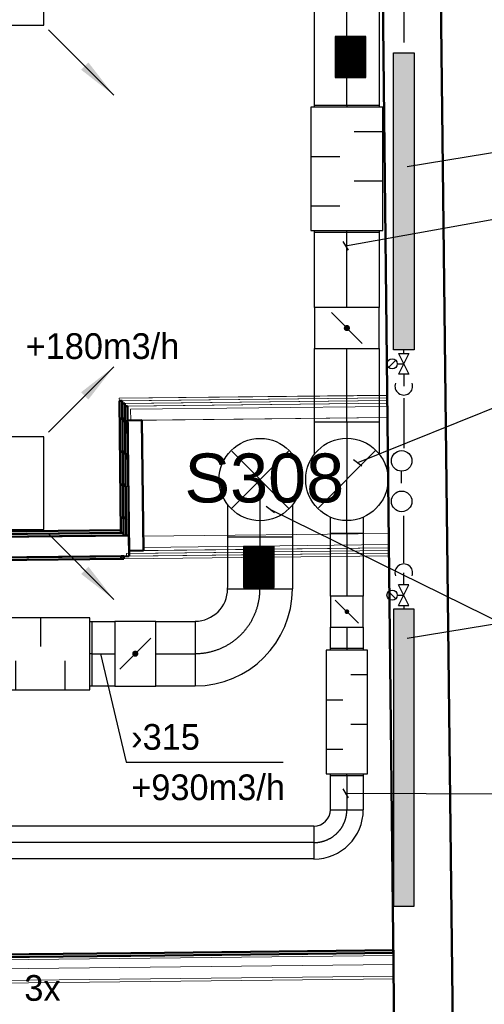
# Model space of a CAD drawing. Header units: millimetres. Extents: x 0 to 83130, y 0 to 57204.
# Tile 23 of 67: x 12794 to 15054, y 28013 to 32799. Entities that reach past the tile are written whole.
import ezdxf

# ---------------------------------------------------------------- set-up
doc = ezdxf.new("R2010")
doc.units = ezdxf.units.MM
doc.header["$LTSCALE"] = 100
doc.header["$MEASUREMENT"] = 0
doc.header["$PDMODE"] = 1
doc.linetypes.add('2V-CENT', pattern=[23, 20, -1.5, 0, -1.5])
doc.linetypes.add('V-V', pattern=[2, 1, 1])
doc.layers.get('0').update_dxf_attribs({"linetype": 'CONTINUOUS'})
for name, color, linetype in [('20603A200D001$0$832 Rominfo', 7, 'CONTINUOUS'), ('V060-', 3, 'CONTINUOUS'), ('V061-', 1, 'CONTINUOUS'), ('V070-', 3, 'CONTINUOUS'), ('V071-', 1, 'CONTINUOUS'), ('V100-', 6, 'CONTINUOUS'), ('V101', 3, 'CONTINUOUS'), ('xref', 7, 'CONTINUOUS')]:
    doc.layers.add(name, color=color, linetype=linetype)
doc.layers.add('20603A200D001$0$A-AREA', color=32, linetype='CONTINUOUS', lineweight=9)
doc.layers.add('20603A200D001$0$A-WALL', color=7, linetype='CONTINUOUS', lineweight=13)
doc.styles.add('20603A200D001$0$Arial', font='arial.ttf', dxfattribs={"height": 238.125})
doc.styles.add('FISO', font='fiso')
doc.styles.add('ISO', font='ISO')
doc.styles.add('SIMPLEX', font='SIMPLEX')

# ---------------------------------------------------------------- blocks, each defined once
blk = doc.blocks.new('TAK_P', base_point=(16247.5, 22586.5))
for p, q in [((16248, 22587), (16247, 22587)), ((16247, 22587), (16247, 22586)), ((16248, 22586), (16248, 22587)), ((16247, 22586), (16248, 22586))]:
    blk.add_line(p, q)
blk = doc.blocks.new('V420', base_point=(455, 404.5))
blk.add_line((455, 404.5), (464, 404.5))
blk.add_solid([(455, 404.5), (459, 405), (459, 404)])
blk = doc.blocks.new('V421', base_point=(455.5, 404.5))
at = {"rotation": 180}
blk.add_blockref('V420', (464.5, 404.5), dxfattribs=at)
blk = doc.blocks.new('VUN')
at = {"color": 0}
blk.add_circle((0, 0), 0.5, dxfattribs=at)
blk = doc.blocks.new('CBOJ90_PB', base_point=(86107, 31352))
at = {"color": 0, "linetype": 'ByBlock'}
blk.add_arc((86106, 31353), 1, 270, 360, dxfattribs=at)
blk = doc.blocks.new('KBOJ90_PB', base_point=(86107, 31352))
at = {"color": 0, "linetype": 'ByBlock'}
for p, q in [((86106.5, 31353), (86107.5, 31353)), ((86106, 31352.5), (86106, 31351.5))]:
    blk.add_line(p, q, dxfattribs=at)
for radius in [1.5, 0.5]:
    blk.add_arc((86106, 31353), radius, 270, 360, dxfattribs=at)
blk = doc.blocks.new('3BOJ90_PB', base_point=(86107, 31352))
for p in [(86107, 31353), (86106, 31352)]:
    blk.add_point(p)
at = {"color": 1, "linetype": '2V-CENT'}
blk.add_blockref('CBOJ90_PB', (86107, 31352), dxfattribs=at)
at = {"color": 0, "linetype": 'ByBlock'}
blk.add_blockref('KBOJ90_PB', (86107, 31352), dxfattribs=at)
at = {"style": 'ISO', "flags": 3}
blk.add_attdef('0', (86107, 31352), '', height=1, dxfattribs=at)
blk = doc.blocks.new('LD_P')
for p, q in [((-0.5, 0.5), (-0.5, -0.5)), ((0.5, 0.5), (-0.5, 0.5)), ((0.5, -0.5), (0.5, 0.5)), ((-0.5, -0.5), (0.5, -0.5))]:
    blk.add_line(p, q)
at = {"color": 1}
for p, q in [((-0.3, 0.5), (-0.3, 0.1)), ((0.1, 0.5), (0.1, 0.1)), ((-0.1, -0.5), (-0.1, -0.1)), ((0.3, -0.5), (0.3, -0.1))]:
    blk.add_line(p, q, dxfattribs=at)
blk = doc.blocks.new('C3A', base_point=(16246, 22590.5))
at = {"color": 0, "linetype": 'ByBlock'}
blk.add_line((16247, 22590.5), (16246, 22590.5), dxfattribs=at)
blk = doc.blocks.new('K3A', base_point=(16246, 22590.5))
at = {"color": 0, "linetype": 'ByBlock'}
for p, q in [((16246, 22591), (16247, 22591)), ((16247, 22591), (16247, 22590)), ((16247, 22590), (16246, 22590))]:
    blk.add_line(p, q, dxfattribs=at)
blk = doc.blocks.new('33A', base_point=(16246, 22590.5))
blk.add_point((16247, 22590.5))
at = {"color": 0, "linetype": 'ByBlock'}
blk.add_blockref('K3A', (16246, 22590.5), dxfattribs=at)
at = {"color": 1, "linetype": '2V-CENT'}
blk.add_blockref('C3A', (16246, 22590.5), dxfattribs=at)
at = {"style": 'SIMPLEX', "flags": 3}
blk.add_attdef('0', (16246, 22590.5), '', height=1, dxfattribs=at)
blk = doc.blocks.new('KSP_P', base_point=(16239.5, 22597.5))
at = {"color": 0, "linetype": 'ByBlock'}
for p, q in [((16240, 22598), (16239, 22598)), ((16239, 22598), (16239, 22597)), ((16240, 22597), (16240, 22598)), ((16239, 22597), (16240, 22597))]:
    blk.add_line(p, q, dxfattribs=at)
blk = doc.blocks.new('2SP_P', base_point=(16239.5, 22597.5))
for p in [(16239, 22597.5), (16240, 22597.5)]:
    blk.add_point(p)
at = {"color": 0, "linetype": 'ByBlock'}
blk.add_blockref('KSP_P', (16239.5, 22597.5), dxfattribs=at)
at = {"style": 'SIMPLEX', "flags": 3}
blk.add_attdef('0', (16239.5, 22597.5), '', height=1, dxfattribs=at)
blk = doc.blocks.new('SPJALL', base_point=(16229, 22594))
at = {"color": 1}
blk.add_line((16228.625, 22593.625), (16229.375, 22594.375), dxfattribs=at)
at = {"color": 1, "const_width": 0.075}
blk.add_lwpolyline([(16229, 22594.0375, -1), (16229, 22593.9625, -1), (16229, 22594.0375, -1)], format="xyb", dxfattribs=at)
blk = doc.blocks.new('TLC90', base_point=(0, 4))
at = {"color": 1}
for p, q in [((-0.346, 4.346), (0.346, 3.654)), ((-0.346, 3.654), (0.346, 4.346))]:
    blk.add_line(p, q, dxfattribs=at)
blk = doc.blocks.new('CTXK_A', base_point=(16255, 22602.5))
at = {"color": 0, "linetype": 'ByBlock'}
blk.add_line((16255.5, 22602.5), (16255, 22602.5), dxfattribs=at)
blk = doc.blocks.new('KTXK_A', base_point=(16255, 22602.5))
at = {"color": 0, "linetype": 'ByBlock'}
for p, q in [((16255, 22603), (16255.5, 22603)), ((16255.5, 22603), (16255.5, 22602)), ((16255.5, 22602), (16255, 22602))]:
    blk.add_line(p, q, dxfattribs=at)
blk = doc.blocks.new('3TXK_A', base_point=(16255, 22602.5))
blk.add_point((16255.5, 22602.5))
at = {"color": 0, "linetype": 'ByBlock'}
blk.add_blockref('KTXK_A', (16255, 22602.5), dxfattribs=at)
at = {"color": 1, "linetype": '2V-CENT'}
blk.add_blockref('CTXK_A', (16255, 22602.5), dxfattribs=at)
at = {"style": 'ISO', "flags": 3}
blk.add_attdef('0', (16255, 22602.5), '', height=1, dxfattribs=at)
blk = doc.blocks.new('CTK_S', base_point=(16255, 22600))
at = {"color": 0, "linetype": 'ByBlock'}
blk.add_line((16255.5, 22600), (16255, 22600), dxfattribs=at)
blk = doc.blocks.new('KTK_S', base_point=(16255, 22600))
at = {"color": 0, "linetype": 'ByBlock'}
blk.add_circle((16255, 22600), 0.5, dxfattribs=at)
blk = doc.blocks.new('3TK_S', base_point=(16255, 22600))
at = {"color": 0, "linetype": 'ByBlock'}
blk.add_blockref('KTK_S', (16255, 22600), dxfattribs=at)
at = {"color": 1, "linetype": '2V-CENT'}
blk.add_blockref('CTK_S', (16255, 22600), dxfattribs=at)
at = {"style": 'ISO', "flags": 3}
blk.add_attdef('0', (16255, 22600), '', height=1, dxfattribs=at)
blk = doc.blocks.new('FLC90', base_point=(0, 5))
at = {"color": 1}
blk.add_line((-0.346, 4.654), (0.346, 5.346), dxfattribs=at)
blk = doc.blocks.new('*X123')
at = {"color": 0}
for p, q in [((52042.3, 22944.8), (52338.1, 23240.6)), ((52042.3, 22953.7), (52329.2, 23240.6)), ((52042.3, 22962.5), (52320.4, 23240.6)), ((52042.3, 22971.4), (52311.6, 23240.6)), ((52042.3, 22980.2), (52302.7, 23240.6)), ((52042.3, 22989), (52293.9, 23240.6)), ((52042.3, 22997.9), (52285, 23240.6)), ((52042.3, 23006.7), (52276.2, 23240.6)), ((52042.3, 23015.6), (52267.4, 23240.6)), ((52042.3, 23024.4), (52258.5, 23240.6)), ((52042.3, 23033.2), (52249.7, 23240.6)), ((52042.3, 23042.1), (52240.8, 23240.6)), ((52042.3, 23050.9), (52232, 23240.6)), ((52042.3, 23059.7), (52223.2, 23240.6)), ((52042.3, 23068.6), (52214.3, 23240.6)), ((52042.3, 23077.4), (52205.5, 23240.6)), ((52042.3, 23086.3), (52196.7, 23240.6)), ((52042.3, 23095.1), (52187.8, 23240.6)), ((52042.3, 23103.9), (52179, 23240.6)), ((52042.3, 23112.8), (52170.1, 23240.6)), ((52042.3, 23121.6), (52161.3, 23240.6)), ((52042.3, 23130.5), (52152.5, 23240.6)), ((52042.3, 23139.3), (52143.6, 23240.6)), ((52042.3, 23148.1), (52134.8, 23240.6)), ((52042.3, 23157), (52125.9, 23240.6)), ((52042.3, 23165.8), (52117.1, 23240.6)), ((52042.3, 23174.7), (52108.3, 23240.6)), ((52042.3, 23183.5), (52099.4, 23240.6)), ((52042.3, 23192.3), (52090.6, 23240.6)), ((52042.3, 23201.2), (52081.7, 23240.6)), ((52042.3, 23210), (52072.9, 23240.6)), ((52042.3, 23218.8), (52064.1, 23240.6)), ((52042.3, 23227.7), (52055.2, 23240.6)), ((52042.3, 23236.5), (52046.4, 23240.6)), ((52046.9, 22940.6), (52346.9, 23240.6)), ((52055.8, 22940.6), (52355.8, 23240.6)), ((52064.6, 22940.6), (52364.6, 23240.6)), ((52073.4, 22940.6), (52373.4, 23240.6)), ((52082.3, 22940.6), (52382.3, 23240.6)), ((52091.1, 22940.6), (52391.1, 23240.6)), ((52099.9, 22940.6), (52399.9, 23240.6)), ((52108.8, 22940.6), (52408.8, 23240.6)), ((52117.6, 22940.6), (52417.6, 23240.6)), ((52126.5, 22940.6), (52426.5, 23240.6)), ((52135.3, 22940.6), (52435.3, 23240.6)), ((52144.1, 22940.6), (52442.3, 23238.8)), ((52153, 22940.6), (52442.3, 23229.9)), ((52161.8, 22940.6), (52442.3, 23221.1)), ((52170.7, 22940.6), (52442.3, 23212.3)), ((52179.5, 22940.6), (52442.3, 23203.4)), ((52188.3, 22940.6), (52442.3, 23194.6)), ((52197.2, 22940.6), (52442.3, 23185.7)), ((52206, 22940.6), (52442.3, 23176.9)), ((52214.9, 22940.6), (52442.3, 23168.1)), ((52223.7, 22940.6), (52442.3, 23159.2)), ((52232.5, 22940.6), (52442.3, 23150.4)), ((52241.4, 22940.6), (52442.3, 23141.5)), ((52250.2, 22940.6), (52442.3, 23132.7)), ((52259, 22940.6), (52442.3, 23123.9)), ((52267.9, 22940.6), (52442.3, 23115)), ((52276.7, 22940.6), (52442.3, 23106.2)), ((52285.6, 22940.6), (52442.3, 23097.4)), ((52294.4, 22940.6), (52442.3, 23088.5)), ((52303.2, 22940.6), (52442.3, 23079.7)), ((52312.1, 22940.6), (52442.3, 23070.8)), ((52320.9, 22940.6), (52442.3, 23062)), ((52329.8, 22940.6), (52442.3, 23053.2)), ((52338.6, 22940.6), (52442.3, 23044.3)), ((52347.4, 22940.6), (52442.3, 23035.5)), ((52356.3, 22940.6), (52442.3, 23026.6)), ((52365.1, 22940.6), (52442.3, 23017.8)), ((52374, 22940.6), (52442.3, 23009)), ((52382.8, 22940.6), (52442.3, 23000.1)), ((52391.6, 22940.6), (52442.3, 22991.3)), ((52400.5, 22940.6), (52442.3, 22982.4)), ((52409.3, 22940.6), (52442.3, 22973.6)), ((52418.1, 22940.6), (52442.3, 22964.8)), ((52427, 22940.6), (52442.3, 22955.9)), ((52435.8, 22940.6), (52442.3, 22947.1))]:
    blk.add_line(p, q, dxfattribs=at)
blk = doc.blocks.new('20603A200D001$0$IV02_37dB 555726 - IV02_37dB 2-321214-P03')
at = {"layer": '20603A200D001$0$A-WALL'}
blk.add_line((25198.7, 27877.3), (25248.7, 27877.9), dxfattribs=at)
blk = doc.blocks.new('20603A200D001$0$IV02_37dB 555726 - IV02_37dB 555726-321211-P03')
at = {"layer": '20603A200D001$0$A-WALL', "lineweight": 50}
for p, q in [((28768.7, 27974), (25248.1, 27934.4)), ((28794.9, 27961.3), (25248.2, 27921.4)), ((25248.2, 27921.4), (28768.9, 27961)), ((28755.6, 27986.9), (25260.9, 27947.5)), ((25261.1, 27934.5), (28755.7, 27973.9)), ((28755.7, 27973.9), (28755.6, 27986.9)), ((28768.9, 27961), (28768.7, 27974)), ((28796, 27861.3), (28794.9, 27961.3)), ((25248.1, 27934.4), (25248.2, 27921.4)), ((25248.2, 27921.4), (25249.3, 27821.4)), ((25260.9, 27947.5), (25261.1, 27934.5)), ((25249.3, 27821.4), (28796, 27861.3)), ((28757, 27860.9), (25262.3, 27821.5)), ((28757.1, 27847.9), (28757, 27860.9)), ((25262.3, 27821.5), (25262.5, 27808.5)), ((25262.5, 27808.5), (28757.1, 27847.9))]:
    blk.add_line(p, q, dxfattribs=at)
blk.add_blockref('20603A200D001$0$IV02_37dB 555726 - IV02_37dB 2-321214-P03', (0, 0))
blk = doc.blocks.new('20603A200D001$0$IV02_37dB 558070 - IV02_37dB 2-321364-P03')
at = {"layer": '20603A200D001$0$A-WALL'}
for p, q in [((27979.4, 25852.1), (30082.4, 25875.8)), ((25221.9, 25821), (27509.9, 25846.8))]:
    blk.add_line(p, q, dxfattribs=at)
blk = doc.blocks.new('20603A200D001$0$IV02_37dB 558070 - IV02_37dB-321357-P03')
at = {"layer": '20603A200D001$0$A-WALL'}
for p, q in [((28968.4, 25932.7), (30081.6, 25945.3)), ((30081.6, 25945.3), (30081.6, 25945.3)), ((30081.6, 25945.3), (30081.7, 25940.4)), ((27516.7, 25903.4), (25271.2, 25878.1)), ((27516.7, 25903.4), (25271.2, 25878.1)), ((25271.2, 25878.1), (27516.7, 25903.4)), ((27520.2, 25916.4), (25284.1, 25891.2)), ((25284.2, 25878.2), (27516.7, 25903.4)), ((25284.2, 25878.2), (27516.7, 25903.4)), ((27516.7, 25903.4), (25284.2, 25878.2)), ((27513.2, 25890.3), (27516.7, 25903.4)), ((27516.7, 25903.4), (27520.2, 25916.4)), ((28968.4, 25932.7), (27967.7, 25921.5)), ((27967.7, 25921.5), (27969.5, 25914.6)), ((27969.5, 25914.6), (27971.2, 25908.5)), ((30081.8, 25932.3), (27971.2, 25908.5)), ((28970.3, 25919.7), (27971.2, 25908.5)), ((27971.2, 25908.5), (27974.6, 25895.5)), ((27974.6, 25895.5), (30081.9, 25919.3)), ((27974.6, 25895.5), (30081.9, 25919.3)), ((30081.9, 25919.3), (27974.6, 25895.5)), ((30081.9, 25919.3), (27974.6, 25895.5)), ((30081.9, 25919.3), (27974.6, 25895.5)), ((27974.6, 25895.5), (30081.9, 25919.3)), ((30081.8, 25932.3), (28970.3, 25919.7)), ((30081.8, 25933.6), (30081.7, 25940.4)), ((30081.8, 25933.6), (30081.8, 25932.3)), ((30081.9, 25919.3), (30081.8, 25932.3)), ((30083.1, 25819.3), (30081.9, 25919.3)), ((25271.2, 25878.1), (25271.4, 25865.1)), ((25271.2, 25878.1), (25271.4, 25865.1)), ((25271.4, 25865.1), (25271.2, 25878.1)), ((27513.2, 25890.3), (25271.4, 25865.1)), ((27513.2, 25890.3), (25271.4, 25865.1)), ((25271.4, 25865.1), (27513.2, 25890.3)), ((25271.4, 25865.1), (27513.2, 25890.3)), ((27513.2, 25890.3), (25271.4, 25865.1)), ((25271.4, 25865.1), (27513.2, 25890.2)), ((26452, 25878.4), (25271.4, 25865.1)), ((25271.4, 25865.1), (25272, 25812.4)), ((25271.4, 25865.1), (25272.5, 25765.1)), ((27509.6, 25849.4), (25271.4, 25865.1)), ((25271.4, 25865.1), (25272, 25812.4)), ((27509.6, 25849.4), (25272.5, 25765.1)), ((25284.1, 25891.2), (25284.2, 25878.2)), ((25284.1, 25891.2), (25284.2, 25878.2)), ((25284.2, 25878.2), (25284.1, 25891.2)), ((26452, 25878.4), (27513.2, 25890.3)), ((27513.2, 25890.3), (26452, 25878.4)), ((27509.6, 25849.4), (27511.5, 25870.9)), ((27511.3, 25830.1), (27509.6, 25849.4)), ((27511.5, 25870.9), (27513.2, 25890.2)), ((27513.2, 25890.3), (27513.2, 25890.3)), ((27513.2, 25890.3), (27513.2, 25890.3)), ((27974.6, 25895.5), (27976.1, 25890.2)), ((27976.1, 25890.2), (27979.6, 25849.4)), ((27979.6, 25849.4), (27976.1, 25808.6)), ((25272, 25812.4), (25272.5, 25765.1)), ((25272, 25812.4), (25272.5, 25765.1)), ((27513.2, 25808.6), (25272.5, 25765.1)), ((27513.2, 25808.6), (27511.3, 25830.1)), ((27513.2, 25808.6), (27515.5, 25800)), ((27969, 25782.5), (30083.2, 25806.3)), ((27972.5, 25795.5), (30083.1, 25819.3)), ((27972.5, 25795.5), (30083.1, 25819.3)), ((30083.1, 25819.3), (27972.5, 25795.5)), ((30083.1, 25819.3), (27972.5, 25795.5)), ((30083.1, 25819.3), (27972.5, 25795.5)), ((27972.5, 25795.5), (30083.1, 25819.3)), ((27976.1, 25808.6), (27972.5, 25795.5)), ((30083.2, 25806.3), (30083.1, 25819.3)), ((25272.5, 25765.1), (27518.1, 25790.4)), ((25272.5, 25765.1), (27518.1, 25790.4)), ((25272.5, 25765.1), (26335.5, 25777.1)), ((25272.5, 25765.1), (26335.5, 25777.1)), ((25285.5, 25765.2), (27518.1, 25790.4)), ((27518.1, 25790.4), (25285.5, 25765.2)), ((27518.1, 25790.4), (25285.5, 25765.2)), ((25285.5, 25765.2), (25285.6, 25752.2)), ((25285.5, 25765.2), (25285.6, 25752.2)), ((25285.6, 25752.2), (25285.5, 25765.2)), ((25285.6, 25752.2), (27521.6, 25777.4)), ((26335.5, 25777.1), (27518.1, 25790.4)), ((27518.1, 25790.4), (27515.5, 25800)), ((27521.6, 25777.4), (27518.1, 25790.4)), ((27972.5, 25795.5), (27969, 25782.5))]:
    blk.add_line(p, q, dxfattribs=at)
at = {"layer": '20603A200D001$0$A-WALL', "lineweight": 50}
for p, q in [((28968.4, 25932.7), (30081.6, 25945.3)), ((30081.6, 25945.3), (30081.6, 25945.3)), ((30081.6, 25945.3), (30081.7, 25940.4)), ((27967.7, 25921.5), (28968.4, 25932.7)), ((27969.5, 25914.6), (27967.7, 25921.5)), ((27971.2, 25908.5), (27969.5, 25914.6)), ((28970.3, 25919.7), (27971.2, 25908.5)), ((30081.8, 25932.3), (28970.3, 25919.7)), ((30081.7, 25940.4), (30081.8, 25933.6)), ((30081.8, 25933.6), (30081.8, 25932.3))]:
    blk.add_line(p, q, dxfattribs=at)
blk = doc.blocks.new('20603A200D001$0$IV02_37dB 558070 - IV02_37dB 558070-321361-P03')
for name in ['20603A200D001$0$IV02_37dB 558070 - IV02_37dB-321357-P03', '20603A200D001$0$IV02_37dB 558070 - IV02_37dB 2-321364-P03']:
    blk.add_blockref(name, (0, 0))
blk = doc.blocks.new('20603A200D001$0$SV_Ei60 571272 - SV_Ei60 2-321799-P03')
at = {"layer": '20603A200D001$0$A-WALL'}
blk.add_line((30051.9, 28589), (28803.4, 28574.9), dxfattribs=at)
blk = doc.blocks.new('20603A200D001$0$SV_Ei60 571272 - SV_Ei60-321792-P03')
at = {"layer": '20603A200D001$0$A-WALL'}
for p, q in [((30049.7, 28643.5), (28748.3, 28628.8)), ((30051.3, 28643.5), (28748.3, 28628.8)), ((28748.3, 28628.8), (30049.7, 28643.5)), ((28748.3, 28628.8), (30049.7, 28642.4)), ((30049.7, 28642.4), (28748.3, 28628.8)), ((28748.3, 28628.8), (28748.5, 28615.8)), ((28748.5, 28615.8), (30051.4, 28630.5)), ((30051.4, 28630.5), (28761.5, 28616)), ((30051.4, 28630.5), (28761.5, 28616)), ((28761.5, 28616), (30051.4, 28630.5)), ((30051.4, 28630.5), (28761.5, 28616)), ((28761.5, 28616), (30051.4, 28630.5)), ((30049.7, 28643.5), (30051.3, 28643.5)), ((30049.7, 28642.4), (30049.7, 28643.5)), ((30051.3, 28643.5), (30049.7, 28643.5)), ((30049.7, 28643.5), (30049.7, 28642.4)), ((30051.4, 28630.5), (30051.3, 28643.5)), ((30051.5, 28617.5), (30051.4, 28630.5)), ((28761.5, 28616), (28761.6, 28603)), ((28761.6, 28603), (30051.5, 28617.5)), ((30051.5, 28617.5), (28774.6, 28603.1)), ((30051.5, 28617.5), (28774.6, 28603.1)), ((28774.6, 28603.1), (30051.5, 28617.5)), ((28774.6, 28603.1), (30051.5, 28617.5)), ((30051.5, 28617.5), (28774.6, 28603.1)), ((28774.6, 28603.1), (28774.8, 28590.1)), ((28774.8, 28590.1), (30051.7, 28604.5)), ((30051.7, 28604.5), (28787.8, 28590.3)), ((30051.7, 28604.5), (28787.8, 28590.3)), ((28787.8, 28590.3), (30051.7, 28604.5)), ((28787.8, 28590.3), (30051.7, 28604.5)), ((30051.7, 28604.5), (28787.8, 28590.3)), ((28787.8, 28590.3), (28788.6, 28520.3)), ((30051.7, 28604.5), (30051.5, 28617.5)), ((30052.5, 28534.5), (30051.7, 28604.5)), ((28788.6, 28520.3), (30052.5, 28534.5)), ((28858.6, 28521.1), (30052.5, 28534.5)), ((30052.5, 28534.5), (28858.6, 28521.1))]:
    blk.add_line(p, q, dxfattribs=at)
blk = doc.blocks.new('20603A200D001$0$SV_Ei60 571272 - SV_Ei60 571272-321796-P03')
for name in ['20603A200D001$0$SV_Ei60 571272 - SV_Ei60-321792-P03', '20603A200D001$0$SV_Ei60 571272 - SV_Ei60 2-321799-P03']:
    blk.add_blockref(name, (0, 0))
blk = doc.blocks.new('20603A200D001$0$SV_Ei60 571634 - SV_Ei60 2-321808-P03')
at = {"layer": '20603A200D001$0$A-WALL'}
blk.add_line((28804.1, 28520.4), (28803.4, 28574.9), dxfattribs=at)
blk = doc.blocks.new('20603A200D001$0$SV_Ei60 571634 - SV_Ei60 571634-321805-P03')
at = {"layer": '20603A200D001$0$A-WALL', "lineweight": 50}
for p, q in [((28761.5, 28616), (28748.5, 28615.8)), ((28748.5, 28615.8), (28755.7, 27973.9)), ((28768.7, 27974), (28761.5, 28616)), ((28774.6, 28603.1), (28761.6, 28603)), ((28761.6, 28603), (28768.9, 27961)), ((28781.9, 27961.2), (28774.6, 28603.1)), ((28787.8, 28590.3), (28774.8, 28590.1)), ((28774.8, 28590.1), (28781.9, 27961.2)), ((28794.9, 27961.3), (28787.8, 28590.3)), ((28858.6, 28521.1), (28788.6, 28520.3)), ((28788.6, 28520.3), (28795.7, 27887.3)), ((28865.7, 27888.1), (28858.6, 28521.1)), ((28755.7, 27973.9), (28768.7, 27974)), ((28768.9, 27961), (28781.9, 27961.2)), ((28781.9, 27961.2), (28794.9, 27961.3)), ((28770, 27861), (28757, 27860.9)), ((28757, 27860.9), (28757.1, 27847.9)), ((28770.1, 27848), (28770, 27861)), ((28795.7, 27887.3), (28865.7, 27888.1)), ((28757.1, 27847.9), (28770.1, 27848))]:
    blk.add_line(p, q, dxfattribs=at)
blk.add_blockref('20603A200D001$0$SV_Ei60 571634 - SV_Ei60 2-321808-P03', (0, 0))
blk = doc.blocks.new('20603A200D001$0$SV_Ei60 728878 - SV_Ei60 2-328670-P03')
at = {"layer": '20603A200D001$0$A-WALL'}
blk.add_line((28865.5, 27903.6), (30059.4, 27917), dxfattribs=at)
blk = doc.blocks.new('20603A200D001$0$SV_Ei60 728878 - SV_Ei60-328663-P03')
at = {"layer": '20603A200D001$0$A-WALL'}
for p, q in [((30058.8, 27971.5), (28864.9, 27958.1)), ((30058.8, 27971.5), (28864.9, 27958.1)), ((28864.9, 27958.1), (30058.8, 27971.5)), ((28864.9, 27958.1), (28865.7, 27888.1)), ((30059.6, 27901.5), (30058.8, 27971.5)), ((30059.9, 27875.5), (28770, 27861)), ((28770, 27861), (28770.1, 27848)), ((28770.1, 27848), (30060.1, 27862.5)), ((28770.1, 27848), (30060.1, 27862.5)), ((30060.1, 27862.5), (28770.1, 27848)), ((30059.8, 27888.5), (28782.8, 27874.2)), ((28782.8, 27874.2), (28783, 27861.2)), ((28783, 27861.2), (30059.9, 27875.5)), ((30059.6, 27901.5), (28795.7, 27887.3)), ((28795.7, 27887.3), (28795.8, 27874.3)), ((28795.8, 27874.3), (30059.8, 27888.5)), ((28795.8, 27874.3), (30059.8, 27888.5)), ((30059.8, 27888.5), (28795.8, 27874.3)), ((30059.8, 27888.5), (28795.8, 27874.3)), ((28795.8, 27874.3), (30059.8, 27888.5)), ((28796, 27861.3), (30059.9, 27875.5)), ((30059.9, 27875.5), (28796, 27861.3)), ((30059.9, 27875.5), (28796, 27861.3)), ((28796, 27861.3), (30059.9, 27875.5)), ((28865.7, 27888.1), (30059.6, 27901.5)), ((28865.7, 27888.1), (30059.6, 27901.5)), ((30059.6, 27901.5), (28865.7, 27888.1)), ((30059.6, 27901.5), (28865.7, 27888.1)), ((28865.7, 27888.1), (30059.6, 27901.5)), ((30059.8, 27888.5), (30059.6, 27901.5)), ((30059.9, 27875.5), (30059.8, 27888.5)), ((30060.1, 27862.5), (30059.9, 27875.5))]:
    blk.add_line(p, q, dxfattribs=at)
blk = doc.blocks.new('20603A200D001$0$SV_Ei60 728878 - SV_Ei60 728878-328667-P03')
for name in ['20603A200D001$0$SV_Ei60 728878 - SV_Ei60-328663-P03', '20603A200D001$0$SV_Ei60 728878 - SV_Ei60 2-328670-P03']:
    blk.add_blockref(name, (0, 0))
blk = doc.blocks.new('20603A200D001')
at = {"layer": '20603A200D001$0$A-AREA'}
for p, q in [((30049.7, 28643.5), (30051.3, 28643.5)), ((28770.1, 27848), (30060.1, 27862.5))]:
    blk.add_line(p, q, dxfattribs=at)
at = {"layer": '20603A200D001$0$A-WALL', "lineweight": 50}
for p, q in [((29829.5, 48333.2), (30161.5, 18848.5)), ((30446.8, 18848.5), (30109.5, 48337.1))]:
    blk.add_line(p, q, dxfattribs=at)
at = {"layer": '20603A200D001$0$A-WALL'}
for name in ['20603A200D001$0$SV_Ei60 571272 - SV_Ei60 571272-321796-P03', '20603A200D001$0$SV_Ei60 571634 - SV_Ei60 571634-321805-P03', '20603A200D001$0$IV02_37dB 555726 - IV02_37dB 555726-321211-P03', '20603A200D001$0$SV_Ei60 728878 - SV_Ei60 728878-328667-P03', '20603A200D001$0$IV02_37dB 558070 - IV02_37dB 558070-321361-P03']:
    blk.add_blockref(name, (0, 0), dxfattribs=at)
at = {"layer": '20603A200D001$0$832 Rominfo', "style": '20603A200D001$0$Arial'}
blk.add_text('S308', height=238.12, dxfattribs=at).set_placement((29065.3, 28121.8))

msp = doc.modelspace()

# ---------------------------------------------------------------- linework, layer by layer
at = {"layer": 'V060-', "linetype": 'Continuous'}
for p, q in [((14228.12, 32384.43, -64), (14228.12, 33357.47, -64)), ((14543.12, 33357.47, -64), (14543.12, 32384.43, -64)), ((14228.12, 31400.29, -64), (14228.12, 31764.43, -64)), ((14543.12, 31764.43, -64), (14543.12, 31400.29, -64)), ((14228.12, 30928.02, -64), (14228.12, 31200.29, -64)), ((14543.12, 31200.29, -64), (14543.12, 30928.02, -64)), ((14228.12, 30845.08), (14228.12, 30928.02, -64)), ((14543.12, 30928.02, -64), (14543.12, 30845.08)), ((14305.62, 29996.26, -2.97), (14305.62, 30301.02)), ((14465.62, 30301.02), (14465.62, 29996.26, -2.97)), ((13806.42, 30044.6), (13806.42, 30282.94)), ((14121.42, 30282.94), (14121.42, 30044.6)), ((13805.5, 30032.77), (13806.42, 30044.6)), ((14121.42, 30044.6), (14120.5, 30032.77)), ((13145.26, 29874.48), (13256.33, 29874.48)), ((13456.33, 29874.48), (13648, 29874.48)), ((14305.62, 29743.58, -5.1), (14305.62, 29846.26, -4.01)), ((14465.62, 29846.26, -4.01), (14465.62, 29743.58, -5.1)), ((13256.33, 29559.48), (13145.26, 29559.48)), ((13648, 29559.48), (13456.33, 29559.48)), ((14305.62, 28958.87, -11), (14305.62, 29123.58, -9.43)), ((14465.62, 29123.58, -9.43), (14465.62, 28958.87, -11)), ((9747.97, 28879.84, -11), (14225.71, 28879.84, -11)), ((14225.71, 28719.84, -11), (9747.97, 28719.84, -11))]:
    msp.add_line(p, q, dxfattribs=at)
at = {"layer": 'V060-', "color": 1, "linetype": '2V-CENT'}
for p, q in [((14385.62, 32384.43, -64), (14385.62, 33357.47, -64)), ((14385.62, 31400.29, -64), (14385.62, 31764.43, -64)), ((14385.62, 30928.02, -64), (14385.62, 31200.29, -64)), ((14385.62, 30845.08), (14385.62, 30928.02, -64)), ((14385.62, 30301.02), (14385.62, 29996.26, -2.97)), ((13963.92, 30044.6), (13963.92, 30282.94)), ((13963, 30032.77), (13963.92, 30044.6)), ((14385.62, 29846.26, -4.01), (14385.62, 29743.58, -5.1)), ((13145.26, 29716.98), (13256.33, 29716.98)), ((13456.33, 29716.98), (13648, 29716.98)), ((14385.62, 29123.58, -9.43), (14385.62, 28958.87, -11)), ((14225.71, 28799.84, -11), (9747.97, 28799.84, -11))]:
    msp.add_line(p, q, dxfattribs=at)
at = {"layer": 'V060-'}
for points in [[(14478.46, 32518.55), (14478.46, 32718.55), (14328.46, 32718.55), (14328.46, 32518.55)], [(14032.61, 30038.55), (14032.61, 30238.55), (13882.61, 30238.55), (13882.61, 30038.55)]]:
    msp.add_lwpolyline(points, close=True, dxfattribs=at)
at = {"layer": 'V061-'}
for p, q in [((14379.14, 31700.08), (16375.97, 32059.59)), ((14366.64, 31721.73), (14391.64, 31678.43)), ((14438.14, 30646.02), (15590.73, 31111.73)), ((14418.44, 30661.41), (14457.84, 30630.63)), ((13993.86, 30433.67), (14033.26, 30402.88)), ((14013.56, 30418.28), (15590.73, 29642.3)), ((13187.82, 29717.12), (13311.5, 29190.11)), ((13311.5, 29190.11), (14075.48, 29190.11)), ((14366.64, 29060.08), (14391.64, 29016.78)), ((14379.14, 29038.43), (15971.16, 29034.38))]:
    msp.add_line(p, q, dxfattribs=at)
at = {"layer": 'V100-', "linetype": 'V-V'}
for p, q in [((14662.4, 33159.61), (14662.4, 32688.33)), ((14662.4, 31176.39), (14662.4, 31194.15)), ((14662.4, 31076.39), (14662.4, 31017.94)), ((14662.4, 30958.98), (14662.4, 30716.64)), ((14652.06, 30545.91), (14652.06, 30604.37)), ((14662.4, 30159.55), (14662.4, 30387.17)), ((14662.4, 30051.8), (14662.4, 30110.24)), ((14662.4, 29951.8), (14662.4, 29934.03))]:
    msp.add_line(p, q, dxfattribs=at)
at = {"layer": 'V100-', "color": 1}
for p, q in [((14637.4, 31176.39), (14687.4, 31076.39)), ((14687.4, 31176.39), (14637.4, 31076.39)), ((14637.4, 31176.39), (14687.4, 31176.39)), ((14623.22, 31144.06), (14587.86, 31108.71)), ((14630.54, 31126.39), (14662.4, 31126.39)), ((14687.4, 31076.39), (14637.4, 31076.39)), ((14623.22, 29984.12), (14587.86, 30019.48)), ((14637.4, 29951.8), (14687.4, 30051.8)), ((14687.4, 29951.8), (14637.4, 30051.8)), ((14687.4, 30051.8), (14637.4, 30051.8)), ((14630.54, 30001.8), (14662.4, 30001.8)), ((14637.4, 29951.8), (14687.4, 29951.8))]:
    msp.add_line(p, q, dxfattribs=at)
for points in [[(14712.4, 31194.15), (14612.4, 31194.15), (14612.4, 32639.15), (14712.4, 32639.15)], [(14712.4, 29934.03), (14612.4, 29934.03), (14612.4, 28489.03), (14712.4, 28489.03)]]:
    msp.add_lwpolyline(points, close=True, dxfattribs=at)
for centre in [(14605.54, 31126.39), (14605.54, 30001.8)]:
    msp.add_circle(centre, 25, dxfattribs=at)
for centre, start, end in [((14662.4, 31017.94), 160.85723, 379.14277), ((14662.4, 30110.24), 340.85723, 559.14277)]:
    msp.add_arc(centre, 43.12, start, end, dxfattribs=at)
at = {"layer": 'V100-'}
for points in [[(14612.4, 31194.15), (14712.4, 31194.15), (14612.4, 32639.15), (14712.4, 32639.15)], [(14612.4, 29934.03), (14712.4, 29934.03), (14612.4, 28489.03), (14712.4, 28489.03)]]:
    msp.add_trace(points, dxfattribs=at)
at = {"layer": 'V101', "color": 1}
for p, q in [((14678.32, 32086.08), (15781.43, 32264.99)), ((14678.32, 29792.86), (15781.43, 29971.78))]:
    msp.add_line(p, q, dxfattribs=at)

# ---------------------------------------------------------------- block references
at = {"layer": 'V060-'}
for name, p, xscale, yscale, zscale, rotation in [('*X123', (25948.77, 6497.41), 0.5, 0.5, 0.5, 90), ('LD_P', (14385.62, 32074.43, -64), 600, 350, 600, 90), ('SPJALL', (14385.62, 31300.29, -64), 200, 200, 200, 90), ('*X123', (25502.93, 4017.41), 0.5, 0.5, 0.5, 90), ('SPJALL', (14385.62, 29921.26, -3.49), 150, 150, 150, 270), ('SPJALL', (13356.33, 29716.98), 200, 200, 200, 359.9999999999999), ('LD_P', (14385.62, 29433.58, -7.27), 600, 200, 600, 270)]:
    msp.add_blockref(name, p, dxfattribs=dict(at, xscale=xscale, yscale=yscale, zscale=zscale, rotation=rotation))
at = {"layer": 'V060-', "linetype": 'Continuous'}
for name, p, xscale, yscale, zscale, rotation in [('33A', (14385.62, 32374.43, -64), 10, 315, 10, 90), ('33A', (14385.62, 31774.43, -64), 10, 315, 10, 270), ('2SP_P', (14385.62, 31300.29, -64), 200, 315, 200, 90), ('3TXK_A', (14385.62, 30687.58), 315, 315, 315, 90), ('3TK_S', (13963.92, 30563.7), 400, 400, 400, 270), ('3TK_S', (14385.62, 30564.32), 400, 400, 400, 90), ('3TK_S', (14385.62, 30564.32), 400, 400, 400, 270), ('3TXK_A', (13963.92, 30440.44), 315, 315, 315, 270), ('3TXK_A', (14385.62, 30381.02), 160, 160, 160, 270), ('2SP_P', (14385.62, 29921.26, -3.49), 150, 160, 150, 270), ('2SP_P', (13356.33, 29716.98), 200, 315, 200, 359.9999999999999), ('33A', (14385.62, 29733.58, -7.27), 10, 160, 10, 90), ('33A', (14385.62, 29133.58, -7.27), 10, 160, 10, 270)]:
    msp.add_blockref(name, p, dxfattribs=dict(at, xscale=xscale, yscale=yscale, zscale=zscale, rotation=rotation))
at = {"layer": 'V060-'}
for name, p, xscale, yscale, zscale in [('TLC90', (13963.92, 30563.7), 400, 400, 400), ('FLC90', (14385.62, 30564.32), 400, 400, 400), ('LD_P', (12835.26, 29716.98), 600, 350, 600)]:
    msp.add_blockref(name, p, dxfattribs=dict(at, xscale=xscale, yscale=yscale, zscale=zscale))
at = {"layer": 'V060-', "linetype": 'Continuous'}
for name, p, xscale, yscale, zscale in [('3BOJ90_PB', (13963, 29717.77), 315, 315, 315), ('33A', (13135.26, 29716.98), 10, 315, 10), ('3BOJ90_PB', (14385.62, 28798.87, -11), 160, 160, 160)]:
    msp.add_blockref(name, p, dxfattribs=dict(at, xscale=xscale, yscale=yscale, zscale=zscale))
at = {"layer": 'V070-'}
for name, p, xscale, yscale, zscale, rotation in [('TAK_P', (12686.79, 32997.84, -171), 450, 450, 450, 90), ('V421', (12934.04, 32750.47, -171), 50, 50, 50, 315), ('V421', (12934.17, 30793.9, -171), 50, 50, 50, 45), ('TAK_P', (12686.79, 30546.65, -171), 450, 450, 450, 90), ('V421', (12934.04, 30299.28, -171), 50, 50, 50, 315)]:
    msp.add_blockref(name, p, dxfattribs=dict(at, xscale=xscale, yscale=yscale, zscale=zscale, rotation=rotation))
at = {"layer": 'V100-', "color": 1, "xscale": 100, "yscale": 100, "zscale": 100}
for p in [(14652.06, 30654.37), (14652.06, 30457.59)]:
    msp.add_blockref('VUN', p, dxfattribs=at)
at = {"layer": 'xref'}
msp.add_blockref('20603A200D001', (-15469.5, 2330.58), dxfattribs=at)

# ---------------------------------------------------------------- texts
at = {"layer": 'V061-', "color": 1, "style": 'FISO'}
for s, p in [('›315', (13336.5, 29250.11)), ('+930m3/h', (13336.5, 29005.11))]:
    msp.add_text(s, height=125, dxfattribs=at).set_placement(p)
at = {"layer": 'V071-', "color": 1, "style": 'FISO'}
for s, p in [('+180m3/h', (12822.69, 31150.11, -171)), ('3x', (12816.78, 28029.55))]:
    msp.add_text(s, height=125, dxfattribs=at).set_placement(p)

doc.saveas('drawing.dxf')
